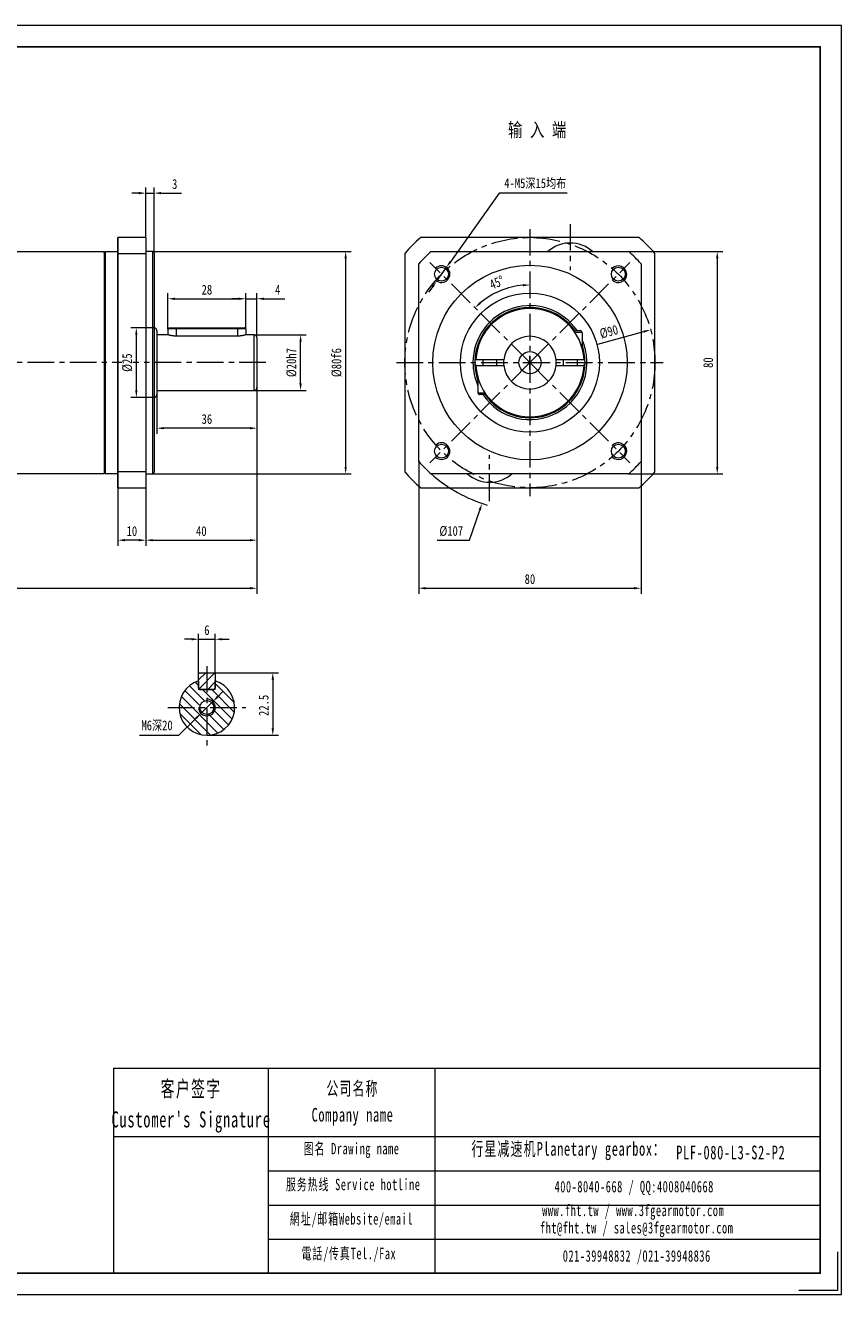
# Model space of a CAD drawing. Header units: millimetres. Extents: x -61 to 584, y -53 to 403.
# Tile 3 of 3: x 291 to 584, y -53 to 403. Entities that reach past the tile are written whole.
import ezdxf

# ---------------------------------------------------------------- set-up
doc = ezdxf.new("R2010")
doc.units = ezdxf.units.MM
doc.header["$LTSCALE"] = 1.5
doc.linetypes.add('CENTER', pattern=[10.16, 6.35, -1.27, 1.27, -1.27])
doc.layers.get('0').update_dxf_attribs({"lineweight": 18})
for name, color, linetype, lineweight in [('1轮廓实线层', 7, 'Continuous', 18), ('3中心线层', 1, 'CENTER', 18), ('5剖面线层', 2, 'Continuous', 18), ('7标注层', 4, 'Continuous', 18), ('SLD-0', 7, 'Continuous', 18), ('图框_外框线', 7, 'Continuous', 18)]:
    doc.layers.add(name, color=color, linetype=linetype, lineweight=lineweight)
doc.styles.add('PC_TEXTSTYLE', font='txt', dxfattribs={"width": 0.8})
doc.styles.add('TH_GBDIM', font='txt', dxfattribs={"width": 0.8})
doc.styles.add('标准', font='txt', dxfattribs={"width": 0.667})
doc.dimstyles.new('TH_GBDIM', dxfattribs={"dimtxt": 3.5, "dimasz": 2.5, "dimexe": 2, "dimexo": 0, "dimgap": 1.5, "dimtad": 1, "dimdec": 1, "dimdsep": 46, "dimtxsty": 'TH_GBDIM', "dimcen": 2.5, "dimdle": 5, "dimclrd": 4, "dimclre": 4, "dimclrt": 3, "dimadec": 0, "dimazin": 2, "dimtfac": 0.714286, "dimtdec": 1, "dimtmove": 0, "dimatfit": 3, "dimfxl": 1, "dimtolj": 1, "dimarcsym": 0})

# ---------------------------------------------------------------- blocks, each defined once
blk = doc.blocks.new('*X7')
at = {"layer": '7标注层', "transparency": 16777216}
for points in [[(197.94, 201.11), (197.94, 200.27), (195.44, 200.69)], [(371.44, 201.11), (371.44, 200.27), (373.94, 200.69)]]:
    blk.add_hatch(color=4, dxfattribs=at).paths.add_polyline_path(points, flags=0)
at = {"layer": '7标注层', "color": 4, "transparency": 16777216}
for p, q in [((373.94, 244.7), (373.94, 198.69)), ((195.44, 241.82), (195.44, 198.69)), ((197.94, 200.69), (371.44, 200.69))]:
    blk.add_line(p, q, dxfattribs=at)
at = {"layer": '7标注层', "color": 3, "transparency": 16777216, "insert": (284.69, 203.94), "char_height": 3.5, "width": 10.64, "attachment_point": 5, "style": 'TH_GBDIM'}
blk.add_mtext('180', dxfattribs=at)
blk = doc.blocks.new('*X8')
at = {"layer": '7标注层', "transparency": 16777216}
for points in [[(350.44, 182.76), (350.44, 181.92), (352.94, 182.34)], [(361.44, 182.76), (361.44, 181.92), (358.94, 182.34)]]:
    blk.add_hatch(color=4, dxfattribs=at).paths.add_polyline_path(points, flags=0)
at = {"layer": '7标注层', "color": 4, "transparency": 16777216}
for p, q in [((352.94, 169.9), (352.94, 184.34)), ((358.94, 169.9), (358.94, 184.34)), ((350.44, 182.34), (347.94, 182.34)), ((352.94, 182.34), (358.94, 182.34)), ((361.44, 182.34), (363.94, 182.34))]:
    blk.add_line(p, q, dxfattribs=at)
at = {"layer": '7标注层', "color": 3, "transparency": 16777216, "insert": (355.94, 185.59), "char_height": 3.5, "width": 3.1733, "attachment_point": 5, "style": 'TH_GBDIM'}
blk.add_mtext('6', dxfattribs=at)
blk = doc.blocks.new('*X9')
at = {"layer": '7标注层', "transparency": 16777216}
for points in [[(379.24, 167.8), (380.08, 167.8), (379.66, 170.3)], [(379.24, 150.3), (380.08, 150.3), (379.66, 147.8)]]:
    blk.add_hatch(color=4, dxfattribs=at).paths.add_polyline_path(points, flags=0)
at = {"layer": '7标注层', "color": 4, "transparency": 16777216}
for p, q in [((358.54, 170.3), (381.66, 170.3)), ((379.66, 167.8), (379.66, 150.3)), ((355.94, 147.8), (381.66, 147.8))]:
    blk.add_line(p, q, dxfattribs=at)
at = {"layer": '7标注层', "color": 3, "transparency": 16777216, "insert": (376.41, 158.55), "char_height": 3.5, "width": 15.0267, "attachment_point": 5, "rotation": 90, "style": 'TH_GBDIM'}
blk.add_mtext('22.5', dxfattribs=at)
blk = doc.blocks.new('*X10')
at = {"layer": '7标注层', "transparency": 16777216}
for points in [[(434.71, 201.11), (434.71, 200.27), (432.21, 200.69)], [(509.71, 201.11), (509.71, 200.27), (512.21, 200.69)]]:
    blk.add_hatch(color=4, dxfattribs=at).paths.add_polyline_path(points, flags=0)
at = {"layer": '7标注层', "color": 4, "transparency": 16777216}
for p, q in [((432.21, 246.29), (432.21, 198.69)), ((512.21, 246.29), (512.21, 198.69)), ((434.71, 200.69), (509.71, 200.69))]:
    blk.add_line(p, q, dxfattribs=at)
at = {"layer": '7标注层', "color": 3, "transparency": 16777216, "insert": (472.21, 203.94), "char_height": 3.5, "width": 7.2178, "attachment_point": 5, "style": 'TH_GBDIM'}
blk.add_mtext('80', dxfattribs=at)
blk = doc.blocks.new('*X11')
at = {"layer": '7标注层', "transparency": 16777216}
for points in [[(539.21, 319.32), (540.04, 319.32), (539.63, 321.82)], [(539.21, 244.32), (540.04, 244.32), (539.63, 241.82)]]:
    blk.add_hatch(color=4, dxfattribs=at).paths.add_polyline_path(points, flags=0)
at = {"layer": '7标注层', "color": 4, "transparency": 16777216}
for p, q in [((507.74, 321.82), (541.63, 321.82)), ((539.63, 319.32), (539.63, 244.32)), ((507.74, 241.82), (541.63, 241.82))]:
    blk.add_line(p, q, dxfattribs=at)
at = {"layer": '7标注层', "color": 3, "transparency": 16777216, "insert": (536.38, 281.82), "char_height": 3.5, "width": 7.2178, "attachment_point": 5, "rotation": 90, "style": 'TH_GBDIM'}
blk.add_mtext('80', dxfattribs=at)
blk = doc.blocks.new('*X12')
at = {"layer": '7标注层', "transparency": 16777216}
for points in [[(443.24, 318.36), (443.92, 317.88), (442.13, 316.08)], [(436.87, 309.4), (437.55, 308.91), (438.66, 311.19)]]:
    blk.add_hatch(color=4, dxfattribs=at).paths.add_polyline_path(points, flags=0)
at = {"layer": '7标注层', "color": 4, "transparency": 16777216}
for p, q in [((461.11, 342.77), (443.58, 318.12)), ((485.66, 342.77), (461.11, 342.77)), ((438.66, 311.19), (442.13, 316.08)), ((437.21, 309.16), (435.76, 307.12))]:
    blk.add_line(p, q, dxfattribs=at)
at = {"layer": '7标注层', "color": 3, "transparency": 16777216, "insert": (474.13, 346.16), "char_height": 3.5, "width": 47.1022, "attachment_point": 5, "style": 'TH_GBDIM'}
blk.add_mtext('4-M5深15均布', dxfattribs=at)
blk = doc.blocks.new('*X18')
at = {"transparency": 16777216}
for points in [[(469.7, 310.07), (469.74, 309.24), (472.21, 309.76)], [(454.58, 302.96), (454.02, 303.57), (452.45, 301.58)]]:
    blk.add_hatch(color=4, dxfattribs=at).paths.add_polyline_path(points, flags=0)
at = {"color": 4, "transparency": 16777216}
blk.add_arc((472.21, 281.82), 27.95, 95.1272, 129.8728, dxfattribs=at)
at = {"color": 3, "transparency": 16777216, "insert": (460.28, 310.64), "char_height": 3.5, "width": 12.5704, "attachment_point": 5, "rotation": 22.5, "style": 'TH_GBDIM'}
blk.add_mtext('45%%D', dxfattribs=at)
blk = doc.blocks.new('*X20')
at = {"layer": '7标注层', "transparency": 16777216}
blk.add_hatch(color=4, dxfattribs=at).paths.add_polyline_path([(513.12, 293.38), (513.33, 292.57), (515.64, 293.63)], flags=0)
at = {"layer": '7标注层', "color": 4, "transparency": 16777216}
blk.add_line((496.63, 288.46), (513.22, 292.97), dxfattribs=at)
at = {"layer": '7标注层', "color": 3, "transparency": 16777216, "insert": (500.63, 292.92), "char_height": 3.5, "width": 12.7941, "attachment_point": 5, "rotation": 15.2168, "style": 'TH_GBDIM'}
blk.add_mtext('%%C90', dxfattribs=at)
blk = doc.blocks.new('*X21')
at = {"layer": '7标注层', "transparency": 16777216}
for points in [[(389.25, 289.32), (390.08, 289.32), (389.66, 291.82)], [(389.25, 274.32), (390.08, 274.32), (389.66, 271.82)]]:
    blk.add_hatch(color=4, dxfattribs=at).paths.add_polyline_path(points, flags=0)
at = {"layer": '7标注层', "color": 4, "transparency": 16777216}
for p, q in [((372.94, 291.82), (391.66, 291.82)), ((389.66, 274.32), (389.66, 289.32)), ((372.94, 271.82), (391.66, 271.82))]:
    blk.add_line(p, q, dxfattribs=at)
at = {"layer": '7标注层', "color": 3, "transparency": 16777216, "insert": (386.41, 281.82), "char_height": 3.5, "width": 19.2889, "attachment_point": 5, "rotation": 90, "style": 'TH_GBDIM'}
blk.add_mtext('%%C20h7', dxfattribs=at)
blk = doc.blocks.new('*X22')
at = {"layer": '7标注层', "transparency": 16777216}
for points in [[(367.44, 305.2), (367.44, 304.37), (369.94, 304.79)], [(376.44, 305.2), (376.44, 304.37), (373.94, 304.79)]]:
    blk.add_hatch(color=4, dxfattribs=at).paths.add_polyline_path(points, flags=0)
at = {"layer": '7标注层', "color": 4, "transparency": 16777216}
for p, q in [((369.94, 293.92), (369.94, 306.79)), ((373.94, 290.82), (373.94, 306.79)), ((367.44, 304.79), (364.94, 304.79)), ((369.94, 304.79), (373.94, 304.79)), ((376.44, 304.79), (383.94, 304.79))]:
    blk.add_line(p, q, dxfattribs=at)
at = {"layer": '7标注层', "color": 3, "transparency": 16777216, "insert": (381.44, 308.04), "char_height": 3.5, "width": 3.4222, "attachment_point": 5, "style": 'TH_GBDIM'}
blk.add_mtext('4', dxfattribs=at)
blk = doc.blocks.new('*X23')
at = {"layer": '7标注层', "transparency": 16777216}
for points in [[(344.44, 305.2), (344.44, 304.37), (341.94, 304.79)], [(367.44, 305.2), (367.44, 304.37), (369.94, 304.79)]]:
    blk.add_hatch(color=4, dxfattribs=at).paths.add_polyline_path(points, flags=0)
at = {"layer": '7标注层', "color": 4, "transparency": 16777216}
for p, q in [((341.94, 293.92), (341.94, 306.79)), ((369.94, 293.92), (369.94, 306.79)), ((344.44, 304.79), (367.44, 304.79))]:
    blk.add_line(p, q, dxfattribs=at)
at = {"layer": '7标注层', "color": 3, "transparency": 16777216, "insert": (355.94, 308.04), "char_height": 3.5, "width": 7.0933, "attachment_point": 5, "style": 'TH_GBDIM'}
blk.add_mtext('28', dxfattribs=at)
blk = doc.blocks.new('*X24')
at = {"layer": '7标注层', "transparency": 16777216}
for points in [[(340.44, 258.66), (340.44, 257.83), (337.94, 258.25)], [(371.44, 258.66), (371.44, 257.83), (373.94, 258.25)]]:
    blk.add_hatch(color=4, dxfattribs=at).paths.add_polyline_path(points, flags=0)
at = {"layer": '7标注层', "color": 4, "transparency": 16777216}
for p, q in [((337.94, 270.32), (337.94, 256.25)), ((373.94, 272.82), (373.94, 256.25)), ((371.44, 258.25), (340.44, 258.25))]:
    blk.add_line(p, q, dxfattribs=at)
at = {"layer": '7标注层', "color": 3, "transparency": 16777216, "insert": (355.94, 261.5), "char_height": 3.5, "width": 7.0622, "attachment_point": 5, "style": 'TH_GBDIM'}
blk.add_mtext('36', dxfattribs=at)
blk = doc.blocks.new('*X25')
at = {"layer": '7标注层', "transparency": 16777216}
for points in [[(405.46, 319.32), (406.29, 319.32), (405.88, 321.82)], [(405.46, 244.32), (406.29, 244.32), (405.88, 241.82)]]:
    blk.add_hatch(color=4, dxfattribs=at).paths.add_polyline_path(points, flags=0)
at = {"layer": '7标注层', "color": 4, "transparency": 16777216}
for p, q in [((336.44, 321.82), (407.88, 321.82)), ((405.88, 319.32), (405.88, 244.32)), ((336.44, 241.82), (407.88, 241.82))]:
    blk.add_line(p, q, dxfattribs=at)
at = {"layer": '7标注层', "color": 3, "transparency": 16777216, "insert": (402.63, 281.82), "char_height": 3.5, "width": 19.32, "attachment_point": 5, "rotation": 90, "style": 'TH_GBDIM'}
blk.add_mtext('%%C80f6', dxfattribs=at)
blk = doc.blocks.new('*X26')
at = {"layer": '7标注层', "transparency": 16777216}
for points in [[(331.44, 343.19), (331.44, 342.36), (333.94, 342.77)], [(339.44, 343.19), (339.44, 342.36), (336.94, 342.77)]]:
    blk.add_hatch(color=4, dxfattribs=at).paths.add_polyline_path(points, flags=0)
at = {"layer": '7标注层', "color": 4, "transparency": 16777216}
for p, q in [((331.44, 342.77), (328.94, 342.77)), ((333.94, 326.82), (333.94, 344.77)), ((333.94, 342.77), (336.94, 342.77)), ((336.94, 321.32), (336.94, 344.77)), ((339.44, 342.77), (346.81, 342.77))]:
    blk.add_line(p, q, dxfattribs=at)
at = {"layer": '7标注层', "color": 3, "transparency": 16777216, "insert": (344.37, 346.02), "char_height": 3.5, "width": 3.0178, "attachment_point": 5, "style": 'TH_GBDIM'}
blk.add_mtext('3', dxfattribs=at)
blk = doc.blocks.new('*X27')
at = {"layer": '7标注层', "transparency": 16777216}
for points in [[(336.44, 218.38), (336.44, 217.55), (333.94, 217.96)], [(371.44, 218.38), (371.44, 217.55), (373.94, 217.96)]]:
    blk.add_hatch(color=4, dxfattribs=at).paths.add_polyline_path(points, flags=0)
at = {"layer": '7标注层', "color": 4, "transparency": 16777216}
for p, q in [((373.94, 266.34), (373.94, 215.96)), ((333.94, 236.82), (333.94, 215.96)), ((336.44, 217.96), (371.44, 217.96))]:
    blk.add_line(p, q, dxfattribs=at)
at = {"layer": '7标注层', "color": 3, "transparency": 16777216, "insert": (353.94, 221.21), "char_height": 3.5, "width": 7.28, "attachment_point": 5, "style": 'TH_GBDIM'}
blk.add_mtext('40', dxfattribs=at)
blk = doc.blocks.new('*X28')
at = {"layer": '7标注层', "transparency": 16777216}
for points in [[(326.44, 218.38), (326.44, 217.55), (323.94, 217.96)], [(331.44, 218.38), (331.44, 217.55), (333.94, 217.96)]]:
    blk.add_hatch(color=4, dxfattribs=at).paths.add_polyline_path(points, flags=0)
at = {"layer": '7标注层', "color": 4, "transparency": 16777216}
for p, q in [((323.94, 236.82), (323.94, 215.96)), ((333.94, 236.82), (333.94, 215.96)), ((331.44, 217.96), (326.44, 217.96))]:
    blk.add_line(p, q, dxfattribs=at)
at = {"layer": '7标注层', "color": 3, "transparency": 16777216, "insert": (328.94, 221.21), "char_height": 3.5, "width": 6.6578, "attachment_point": 5, "style": 'TH_GBDIM'}
blk.add_mtext('10', dxfattribs=at)
blk = doc.blocks.new('*X29')
at = {"layer": '7标注层', "transparency": 16777216}
blk.add_hatch(color=4, dxfattribs=at).paths.add_polyline_path([(453.76, 228.94), (454.55, 228.67), (454.96, 231.18)], flags=0)
at = {"layer": '7标注层', "color": 4, "transparency": 16777216}
for p, q in [((472.21, 279.32), (472.21, 284.32)), ((469.71, 281.82), (474.71, 281.82)), ((450.46, 217.96), (454.16, 228.81)), ((438.83, 217.96), (450.46, 217.96))]:
    blk.add_line(p, q, dxfattribs=at)
blk.add_arc((472.21, 281.82), 53.5, 228.3884, 253.3317, dxfattribs=at)
at = {"layer": '7标注层', "color": 3, "transparency": 16777216, "insert": (443.9, 221.21), "char_height": 3.5, "width": 15.3067, "attachment_point": 5, "style": 'TH_GBDIM'}
blk.add_mtext('%%C107', dxfattribs=at)
blk = doc.blocks.new('*X30')
at = {"layer": '7标注层', "transparency": 16777216}
for points in [[(359.55, 161.97), (360.14, 161.38), (358.07, 159.91)], [(351.74, 154.22), (352.33, 153.63), (353.81, 155.69)]]:
    blk.add_hatch(color=4, dxfattribs=at).paths.add_polyline_path(points, flags=0)
at = {"layer": '7标注层', "color": 4, "transparency": 16777216}
for p, q in [((358.07, 159.91), (353.81, 155.69)), ((359.84, 161.68), (361.62, 163.44)), ((345.87, 147.8), (352.04, 153.92)), ((331.67, 147.8), (345.87, 147.8))]:
    blk.add_line(p, q, dxfattribs=at)
at = {"layer": '7标注层', "color": 3, "transparency": 16777216, "insert": (338.02, 151.19), "char_height": 3.5, "width": 23.3956, "attachment_point": 5, "style": 'TH_GBDIM'}
blk.add_mtext('M6深20', dxfattribs=at)
blk = doc.blocks.new('*X32')
at = {"layer": '7标注层', "transparency": 16777216}
for points in [[(330.13, 291.82), (330.96, 291.82), (330.54, 294.32)], [(330.13, 271.82), (330.96, 271.82), (330.54, 269.32)]]:
    blk.add_hatch(color=4, dxfattribs=at).paths.add_polyline_path(points, flags=0)
at = {"layer": '7标注层', "color": 4, "transparency": 16777216}
for p, q in [((336.94, 294.32), (328.54, 294.32)), ((330.54, 291.82), (330.54, 271.82)), ((336.94, 269.32), (328.54, 269.32))]:
    blk.add_line(p, q, dxfattribs=at)
at = {"layer": '7标注层', "color": 3, "transparency": 16777216, "insert": (327.29, 281.82), "char_height": 3.5, "width": 11.2933, "attachment_point": 5, "rotation": 90, "style": 'TH_GBDIM'}
blk.add_mtext('%%C25', dxfattribs=at)

msp = doc.modelspace()

# ---------------------------------------------------------------- hatches: boundary and pattern name
at = {"layer": '5剖面线层'}
h = msp.add_hatch(dxfattribs=at)
h.set_pattern_fill('ANSI31', color=256, style=0, pattern_type=0)
h.set_pattern_definition([(45, (0, 0), (-1.683798, 1.683798), [])])
h.paths.add_polyline_path([(355.940336, 164.300317), (358.540336, 164.300317), (358.940336, 164.700317), (358.940336, 167.383323), (358.940336, 169.900317), (358.540336, 170.300317), (355.940336, 170.300317)], flags=0)
h.paths.add_polyline_path([(355.940336, 170.300317), (353.340336, 170.300317), (352.940336, 169.900317), (352.940336, 164.700317), (353.340336, 164.300317), (355.940336, 164.300317)], flags=0)
h = msp.add_hatch(dxfattribs=at)
h.set_pattern_fill('ANSI31', color=256, style=0, pattern_type=0)
h.set_pattern_definition([(135, (0, 0), (-1.683798, -1.683798), [])])
edge = h.paths.add_edge_path(flags=0)
edge.add_line((358.940336, 157.800317), (365.940336, 157.800317))
edge.add_arc((355.940336, 157.800317), 10.000001, 0.00000295, 72.54238789)
edge.add_line((358.940337, 167.339709), (358.940336, 164.300317))
edge.add_line((358.940336, 164.300317), (355.940336, 164.300317))
edge.add_line((355.940336, 164.300317), (355.940336, 160.800317))
edge.add_arc((355.940336, 157.800317), 3, 0, 89.99999966, ccw=False)
edge = h.paths.add_edge_path(flags=0)
edge.add_arc((355.940336, 157.800317), 3, -89.99999966, 0, ccw=False)
edge.add_line((355.940336, 154.800317), (355.940336, 147.800317))
edge.add_arc((355.940336, 157.800317), 10, 270.00000034, 360)
edge.add_line((365.940336, 157.800317), (358.940336, 157.800317))
edge = h.paths.add_edge_path(flags=0)
edge.add_line((352.940336, 157.800317), (345.940336, 157.800317))
edge.add_arc((355.940336, 157.800317), 10, 180.00000034, 269.99999966)
edge.add_line((355.940336, 147.800317), (355.940336, 154.800317))
edge.add_arc((355.940336, 157.800317), 3, 180, 269.99999966, ccw=False)
edge = h.paths.add_edge_path(flags=0)
edge.add_arc((355.940336, 157.800317), 2.5, 90.00000034, 180, ccw=False)
edge.add_line((355.940336, 160.300317), (355.940336, 164.300317))
edge.add_line((355.940336, 164.300317), (352.940336, 164.300317))
edge.add_line((352.940336, 164.300317), (352.940336, 167.339709))
edge.add_arc((355.940337, 157.800317), 10.000001, 107.45760608, 179.99999705)
edge.add_line((345.940336, 157.800317), (353.440336, 157.800317))
edge = h.paths.add_edge_path(flags=0)
edge.add_line((355.940336, 160.800317), (355.940336, 160.300317))
edge.add_arc((355.940336, 157.800317), 2.5, 0, 89.99999966, ccw=False)
edge.add_line((358.440336, 157.800317), (358.940336, 157.800317))
edge.add_arc((355.940336, 157.800317), 3, 0.00000034, 89.99999966)
edge = h.paths.add_edge_path(flags=0)
edge.add_line((358.940336, 157.800317), (358.440336, 157.800317))
edge.add_arc((355.940336, 157.800317), 2.5, 270.00000034, 359.99999966, ccw=False)
edge.add_line((355.940336, 155.300317), (355.940336, 154.800317))
edge.add_arc((355.940336, 157.800317), 3, 270.00000034, 360)
edge = h.paths.add_edge_path(flags=0)
edge.add_line((353.440336, 157.800317), (352.940336, 157.800317))
edge.add_arc((355.940336, 157.800317), 3, 180.00000034, 269.99999966)
edge.add_line((355.940336, 154.800317), (355.940336, 155.300317))
edge.add_arc((355.940336, 157.800317), 2.5, 180, 269.99999966, ccw=False)

# ---------------------------------------------------------------- linework, layer by layer
at = {"color": 7, "linetype": 'Continuous', "lineweight": 15}
for p, q in [((323.940336, 321.12539), (323.940336, 326.818107)), ((323.940336, 326.818107), (323.940336, 321.12539)), ((333.940336, 326.818107), (323.940336, 326.818107)), ((333.940336, 326.818107), (333.940336, 321.12539)), ((511.522226, 326.818107), (432.90766, 326.818107)), ((318.940336, 321.818107), (318.940336, 281.818107)), ((319.440336, 241.818107), (319.440336, 321.818107)), ((323.940336, 242.510824), (323.940336, 321.12539)), ((323.940336, 321.12539), (333.940336, 321.12539)), ((323.940336, 321.12539), (323.940336, 242.510824)), ((333.940336, 321.12539), (333.940336, 242.510824)), ((336.440336, 241.818107), (336.440336, 321.818107)), ((336.940336, 321.318107), (336.940336, 242.318107)), ((427.214943, 321.12539), (427.214943, 242.510824)), ((436.686786, 321.818107), (507.743101, 321.818107)), ((517.214943, 242.510824), (517.214943, 321.12539)), ((432.214943, 246.289949), (432.214943, 317.346265)), ((512.214943, 317.346265), (512.214943, 246.289949)), ((337.940336, 293.318107), (337.940336, 281.818107)), ((341.940336, 293.918107), (341.940336, 291.818107)), ((344.940336, 293.918107), (341.940336, 293.918107)), ((342.340336, 294.318107), (344.940336, 294.318107)), ((344.940336, 294.318107), (366.940336, 294.318107)), ((344.940336, 293.918107), (344.940336, 294.318107)), ((366.940336, 293.918107), (344.940336, 293.918107)), ((344.940336, 293.918107), (344.940336, 291.357499)), ((366.940336, 294.318107), (369.540336, 294.318107)), ((366.940336, 294.318107), (366.940336, 293.918107)), ((369.940336, 293.918107), (366.940336, 293.918107)), ((366.940336, 293.918107), (366.940336, 291.357499)), ((369.940336, 293.918107), (369.940336, 291.818107)), ((487.962959, 293.318107), (490.339943, 293.318107)), ((488.119726, 293.318107), (488.17602, 293.591175)), ((490.964943, 292.693107), (488.400875, 292.693107)), ((490.964943, 292.693107), (490.964943, 288.318107)), ((366.940336, 291.357499), (344.940336, 291.357499)), ((372.940336, 281.818107), (372.940336, 291.818107)), ((373.940336, 290.818107), (373.940336, 281.818107)), ((453.295972, 287.770725), (453.53066, 287.399108)), ((490.964943, 288.318107), (490.59972, 288.318107)), ((318.940336, 281.818107), (318.940336, 241.818107)), ((337.940336, 281.818107), (337.940336, 270.318107)), ((372.940336, 271.818107), (372.940336, 281.818107)), ((373.940336, 281.818107), (373.940336, 272.818107)), ((462.265069, 282.818107), (453.241278, 282.818107)), ((453.241278, 280.818107), (462.265069, 280.818107)), ((455.214944, 282.818107), (455.214944, 280.818107)), ((460.214943, 282.818107), (460.214943, 280.818107)), ((491.188609, 282.818107), (482.164818, 282.818107)), ((482.164818, 280.818107), (491.188609, 280.818107)), ((484.214943, 282.818107), (484.214943, 280.818107)), ((489.214943, 282.818107), (489.214943, 280.818107)), ((453.464944, 275.318107), (453.464944, 270.943107)), ((453.464944, 275.318107), (453.830168, 275.318107)), ((453.464944, 270.943107), (456.029011, 270.943107)), ((456.466928, 270.318107), (454.089944, 270.318107)), ((458.43887, 268.017028), (458.409114, 267.613577)), ((323.940336, 236.818107), (323.940336, 242.510824)), ((323.940336, 242.510824), (323.940336, 236.818107)), ((333.940336, 242.510824), (323.940336, 242.510824)), ((333.940336, 242.510824), (333.940336, 236.818107)), ((507.743101, 241.818107), (436.686786, 241.818107)), ((323.940336, 236.818107), (333.940336, 236.818107)), ((432.90766, 236.818107), (511.522226, 236.818107)), ((353.340336, 170.300317), (352.940336, 169.900317)), ((352.940336, 164.700317), (352.940336, 169.900317)), ((353.340336, 170.300317), (358.540336, 170.300317)), ((358.940336, 169.900317), (358.540336, 170.300317)), ((358.940336, 169.900317), (358.940336, 164.700317)), ((352.940336, 167.383323), (352.940336, 164.300317)), ((352.940336, 164.700317), (353.340336, 164.300317)), ((358.540336, 164.300317), (358.940336, 164.700317)), ((358.940336, 164.300317), (358.940336, 167.383323)), ((358.940336, 164.300317), (352.940336, 164.300317)), ((353.340336, 164.300317), (358.540336, 164.300317))]:
    msp.add_line(p, q, dxfattribs=at)
msp.add_line((377.995756, 28.098364), (377.995756, -45.686746))
for points in [[(471.39144, 301.30071), (471.304755, 301.402826), (471.088806, 301.619444)], [(473.341081, 301.619444), (473.30514, 301.586617), (473.038447, 301.30071)], [(459.59862, 296.686812), (459.462686, 296.715029), (459.164031, 296.752456)], [(460.941391, 298.135831), (460.918538, 297.984987), (460.897891, 297.648634)], [(465.110067, 299.977698), (464.992464, 300.047514), (464.720341, 300.180896)], [(466.850579, 300.912208), (466.828589, 300.872), (466.667837, 300.512481)], [(477.76205, 300.512481), (477.710479, 300.643712), (477.579307, 300.912208)], [(479.709546, 300.180896), (479.527758, 300.095956), (479.319819, 299.977698)], [(483.531546, 297.698425), (483.525573, 297.836491), (483.488496, 298.135831)], [(485.265856, 296.752456), (484.947558, 296.711392), (484.831267, 296.686812)], [(456.253866, 293.591175), (456.295381, 293.377771), (456.355175, 293.163491)], [(455.454346, 291.784671), (455.314398, 291.766882), (455.021991, 291.705648)], [(490.899226, 287.399108), (490.979367, 287.511808), (491.133915, 287.770725)], [(453.126343, 285.802498), (453.002526, 285.741682), (452.743072, 285.58737)], [(491.686815, 285.58737), (491.428546, 285.741063), (491.303543, 285.802498)], [(452.866888, 279.388555), (452.668784, 279.178493), (452.574235, 279.060635)], [(491.322118, 280.815208), (491.80966, 281.109195), (492.041644, 281.305216)], [(491.855652, 279.060635), (491.661343, 279.289794), (491.563, 279.388555)], [(490.38739, 274.746177), (490.462553, 274.767819), (490.800843, 274.895286)], [(489.896115, 272.832715), (489.785761, 273.114701), (489.725794, 273.237891)], [(456.883915, 269.235552), (457.185772, 269.223329), (457.323382, 269.22877)], [(457.315576, 268.727273), (457.324442, 268.754039), (457.448904, 269.081779)], [(461.800141, 264.939333), (462.087497, 265.025025), (462.217998, 265.075613)], [(482.211888, 265.075613), (482.245729, 265.061757), (482.629746, 264.939333)], [(486.020548, 267.578501), (486.007989, 267.878428), (485.991016, 268.017028)], [(487.106505, 269.22877), (487.289324, 269.223046), (487.545972, 269.235552)], [(463.666499, 264.291724), (463.732388, 264.016453), (463.780957, 263.867369)], [(467.844973, 262.47219), (468.090532, 262.647823), (468.19594, 262.736766)], [(469.820485, 262.465676), (469.87628, 262.371334), (470.066528, 262.101479)], [(474.363359, 262.101479), (474.539813, 262.34927), (474.609402, 262.465676)], [(476.233947, 262.736766), (476.359428, 262.631882), (476.584914, 262.47219)], [(480.64893, 263.867369), (480.733676, 264.151942), (480.763388, 264.291724)]]:
    msp.add_lwpolyline(points, dxfattribs=at)
for centre, radius in [((472.214943, 281.818107), 35), ((440.395138, 313.637912), 2.5), ((504.034749, 313.637912), 2.5), ((472.214943, 281.818107), 25), ((472.214943, 281.818107), 4), ((440.395138, 249.998302), 2.5), ((504.034749, 249.998302), 2.5)]:
    msp.add_circle(centre, radius, dxfattribs=at)
msp.add_circle((355.940336, 157.800317), 2.5)
for centre, radius, start, end in [((472.214943, 281.818107), 59.75, 131.13705622, 138.86294378), ((486.714943, 312.65144), 12.166667, 48.88790956, 131.11209044), ((472.214943, 281.818107), 59.75, 41.13705622, 48.86294378), ((472.214943, 281.818107), 53.5, 131.61160919, 138.38839081), ((472.214943, 281.818107), 53.5, 41.61160919, 48.38839081), ((472.214943, 281.818107), 20.5, 34.12329454, 180), ((472.214943, 281.818107), 19.833333, 35.43872255, 199.13111976), ((472.214943, 281.818107), 19.5, 2.93953449, 177.06046551), ((336.940336, 293.318107), 1, 0, 90), ((490.339943, 292.693107), 0.625, 0, 90), ((372.940336, 290.818107), 1, 0, 90), ((472.214943, 281.818107), 20.5, 214.12329454, 23.8461757), ((472.214943, 281.818107), 9.5, 6.04232842, 173.95767158), ((472.214943, 281.818107), 19.833333, 0, 19.13111976), ((472.214943, 281.818107), 20.5, 180, 203.8461757), ((454.276423, 283.304535), 2.75, 226.63758181, 245.80780571), ((472.214943, 281.818107), 19.5, 182.93953449, 357.06046551), ((472.214943, 281.818107), 19.833333, 215.43872255, 360), ((472.214943, 281.818107), 9.5, 173.95767158, 186.04232842), ((472.214943, 281.818107), 9.5, 186.04232842, 353.95767158), ((472.214943, 281.818107), 9.5, 353.95767158, 6.04232842), ((336.940336, 270.318107), 1, 270, 0), ((372.940336, 272.818107), 1, 270, 360), ((454.089943, 270.943107), 0.625, 180, 270), ((472.214943, 281.818107), 59.75, 221.13705622, 228.86294378), ((472.214943, 281.818107), 53.5, 221.61160919, 228.38839081), ((472.214943, 281.818107), 53.5, 311.61160919, 318.38839081), ((472.214943, 281.818107), 59.75, 311.13705622, 318.86294378), ((457.714943, 250.984774), 12.166667, 228.88790956, 311.11209044)]:
    msp.add_arc(centre, radius, start, end, dxfattribs=at)
at = {"color": 4}
for centre, start, end in [((440.395138, 313.637912), 226.91021317, 135), ((504.034749, 313.637912), 225, 136.91021317), ((440.395138, 249.998302), 225, 133.08978683), ((504.034749, 249.998302), 223.08978683, 135), ((355.940336, 157.800317), 180, 90)]:
    msp.add_arc(centre, 3, start, end, dxfattribs=at)
msp.add_arc((355.940336, 157.800317), 10, 107.45760312, 72.54239688)
at = {"color": 7, "linetype": 'Continuous', "lineweight": 15}
for points in [[(250.525152, 321.818107), (318.940336, 321.818107)], [(318.940336, 321.318107), (319.440336, 321.818107)], [(319.440336, 321.818107), (323.940336, 321.818107)], [(336.440336, 321.818107), (333.940336, 321.818107)], [(336.940336, 321.318107), (336.440336, 321.818107)], [(342.340336, 294.318107), (341.940336, 293.918107)], [(369.940336, 293.918107), (369.540336, 294.318107)], [(341.940336, 291.818107), (337.940336, 291.818107)], [(372.940336, 291.818107), (369.940336, 291.818107)], [(453.241278, 282.818107), (452.740601, 282.818107)], [(452.740601, 280.818107), (453.241278, 280.818107)], [(462.767722, 282.818107), (462.265069, 282.818107)], [(462.265069, 280.818107), (462.767722, 280.818107)], [(482.164818, 282.818107), (481.662165, 282.818107)], [(481.662165, 280.818107), (482.164818, 280.818107)], [(491.689285, 282.818107), (491.188609, 282.818107)], [(491.188609, 280.818107), (491.689285, 280.818107)], [(337.940336, 271.818107), (372.940336, 271.818107)], [(319.440336, 241.818107), (318.940336, 242.318107)], [(336.440336, 241.818107), (336.940336, 242.318107)], [(318.940336, 241.818107), (250.522621, 241.818107)], [(323.940336, 241.818107), (319.440336, 241.818107)], [(333.940336, 241.818107), (336.440336, 241.818107)]]:
    msp.add_open_spline(points, degree=1, dxfattribs=at)
for points, knots in [([(344.940336, 291.357499), (344.778338, 291.35991), (344.4495, 291.364805), (343.972911, 291.402985), (343.520082, 291.459397), (343.10666, 291.529601), (342.736204, 291.606925), (342.424595, 291.682419), (342.177811, 291.748811), (342.017945, 291.794875), (341.94075, 291.81798), (341.948572, 291.81564), (341.951024, 291.814906)], [0, 0, 0, 0, 0.3118178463, 0.6329543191, 0.9446980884, 1.2650117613, 1.5856908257, 1.9152821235, 2.2421198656, 2.578970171, 2.8963425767, 3.0411945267, 3.0411945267, 3.0411945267, 3.0411945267]), ([(369.9381, 291.81744), (369.938859, 291.817666), (369.94647, 291.819937), (369.928232, 291.814476), (369.888444, 291.802617), (369.804662, 291.778002), (369.685806, 291.744567), (369.542113, 291.705471), (369.363479, 291.659584), (369.152128, 291.6101), (368.976522, 291.571843), (368.784865, 291.533533), (368.577615, 291.49621), (368.358105, 291.461426), (368.12896, 291.430346), (367.890605, 291.403695), (367.641661, 291.382101), (367.397776, 291.36753), (367.163153, 291.359008), (367.014757, 291.358003), (366.940336, 291.357499)], [0, 0, 0, 0, 0.0182390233, 0.1828962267, 0.3365487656, 0.6489993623, 0.8081248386, 0.9637234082, 1.2798658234, 1.4407180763, 1.6022146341, 1.7648039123, 1.9308526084, 2.0981114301, 2.260881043, 2.4248386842, 2.5926322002, 2.7617913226, 2.9045278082, 3.0481268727, 3.0481268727, 3.0481268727, 3.0481268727])]:
    msp.add_open_spline(points, degree=3, knots=knots, dxfattribs=at)
at = {"layer": '3中心线层'}
for p, q in [((472.214943, 329.818107), (472.214943, 233.818107)), ((486.714943, 331.626651), (486.714943, 315.102024)), ((472.214943, 281.818107), (436.224669, 317.808382)), ((472.214943, 281.818107), (508.205218, 317.808382)), ((377.140509, 281.818107), (191.842492, 281.818107)), ((424.214943, 281.818107), (520.214943, 281.818107)), ((472.214943, 281.818107), (436.224669, 245.827832)), ((472.214943, 281.818107), (508.205218, 245.827832)), ((457.714943, 232.009563), (457.714943, 248.534189)), ((355.940336, 172.659798), (355.940336, 143.800317)), ((341.940336, 157.800317), (369.940336, 157.800317))]:
    msp.add_line(p, q, dxfattribs=at)
msp.add_circle((472.214943, 281.818107), 45, dxfattribs=at)
at = {"layer": '7标注层', "color": 0}
msp.add_line((322.336417, 28.098364), (322.336417, -45.67413), dxfattribs=at)
at = {"layer": '图框_外框线'}
for p, q in [((322.336417, 28.098364), (377.995756, 28.098364)), ((377.995756, 28.098364), (377.995756, -45.67413)), ((377.995756, 28.098364), (576.715589, 28.098364)), ((437.964948, 28.098364), (437.964948, -45.67413)), ((322.336417, 3.480425), (377.995756, 3.480425)), ((377.995756, 3.480425), (576.715589, 3.480425)), ((377.995756, -8.828544), (576.715589, -8.828544)), ((377.995756, -21.137514), (576.715589, -21.137514)), ((377.995756, -33.446483), (576.715589, -33.446483))]:
    msp.add_line(p, q, dxfattribs=at)
at = {"layer": '图框_外框线', "color": 3}
msp.add_lwpolyline([(582.863274, -37.989524), (582.863274, -51.821815), (569.030983, -51.821815)], dxfattribs=at)

# ---------------------------------------------------------------- texts
at = {"color": 3, "insert": (464.292108, 368.055806), "char_height": 5, "width": 53.21554959, "attachment_point": 1, "style": 'PC_TEXTSTYLE'}
msp.add_mtext('输 入 端', dxfattribs=at)
at = {"layer": 'SLD-0', "color": 1, "attachment_point": 2, "line_spacing_factor": 1.15057, "style": '标准'}
for s, insert, char_height, width in [("\\T1.1;客户签字\\PCustomer's Signature", (350.262024, 23.543951), 5.74418573, 71.45826276), ('\\T1.1;公司名称\\PCompany name', (408.360697, 23.239021), 4.92358777, 63.74508873), ('\\T1.1;图名 Drawing name', (408.024147, 1.211441), 4.10298981, 52.47184153), ('\\T1.1;  行星减速机Planetary gearbox：', (483.665334, 1.527936), 4.92358777, 77.43641629), ('\\T1.1;\\pxt5.83333;PLF-080-L3-S2-P2', (544.494154, 0.220701), 4.92358777, 41.80319643), ('\\T1.1;服务热线 Service hotline', (408.605979, -11.690326), 4.10298981, 58.45867229), ('\\T1.1;400-8040-668 / QQ:4008040668', (509.746231, -12.474313), 4.10298981, 119.46022743), ('\\T1.1;www.fht.tw / www.3fgearmotor.com ', (509.367913, -21.020288), 4.10298981, 119.5947066), ('\\T1.1;網址/邮箱Website/email', (407.967105, -24.051993), 4.10298981, 60.84997549), ('\\T1.1;\\pxt12;fht@fht.tw / sales@3fgearmotor.com ', (510.61834, -27.268056), 4.10298981, 119.5947066), ('\\T1.1;電話/传真Tel./Fax', (407.047852, -36.510038), 4.10298981, 61.58182235), ('\\T1.1;021-39948832 /021-39948836 ', (510.661243, -37.407126), 4.10298981, 91.31960551)]:
    msp.add_mtext(s, dxfattribs=dict(at, insert=insert, char_height=char_height, width=width))

# ---------------------------------------------------------------- dimensions: what is measured, and where the dimension line sits
dim = msp.add_angular_dim_2l(base=(461.520216, 307.637464), line1=((472.214943, 281.818107), (436.224669, 317.808382)), line2=((472.214943, 329.818107), (472.214943, 233.818107)), dimstyle='TH_GBDIM', override={"dimtad": 1, "dimtih": 0, "dimtoh": 0, "dimsah": 1, "dimtdec": 0, "dimtzin": 8})
dim.commit()
dim.dimension.update_dxf_attribs({"geometry": '*X18', "text_midpoint": (460.276494, 310.640073)})
at = {"layer": '7标注层'}
for base, p1, p2, picture, middle in [((336.940332, 342.774627), (333.940333, 326.818107), (336.940332, 321.318107), '*X26', (344.373665, 342.774627)), ((512.214943, 200.690062), (432.214943, 246.289949), (512.214943, 246.289949), '*X10', (472.214943, 200.690062)), ((323.940332, 217.963178), (333.940333, 236.818107), (323.940332, 236.818107), '*X28', (328.940333, 217.963178))]:
    dim = msp.add_linear_dim(base=base, p1=p1, p2=p2, dimstyle='TH_GBDIM', override={"dimdec": 5, "dimsah": 1, "dimtzin": 0}, dxfattribs=at)
    dim.commit()
    dim.dimension.update_dxf_attribs({"geometry": picture, "text_midpoint": middle, "dimtype": 160})
for p1, p2, text, picture, middle in [((438.656897, 311.192812), (442.13338, 316.083013), '4-M5深15均布', '*X12', (461.108662, 342.774627)), ((358.068711, 159.91456), (353.811962, 155.686075), 'M6深20', '*X30', (345.873497, 147.800317))]:
    dim = msp.add_diameter_dim_2p(p1=p1, p2=p2, text=text, dimstyle='TH_GBDIM', override={"dimtoh": 1, "dimdec": 0, "dimpost": '%%C<>', "dimsah": 1, "dimtzin": 0}, dxfattribs=at)
    dim.commit()
    dim.dimension.update_dxf_attribs({"geometry": picture, "text_midpoint": middle, "dimtype": 163})
for p1, p2, override, picture, middle in [((489.465213, 332.460759), (454.964674, 231.175455), {"dimtih": 1, "dimtoh": 1, "dimpost": '%%C<>', "dimsah": 1, "dimtofl": 0, "dimtzin": 0}, '*X29', (450.464212, 217.963178)), ((428.792654, 270.006893), (515.637233, 293.629321), {"dimdec": 5, "dimpost": '%%C<>', "dimsah": 1, "dimtzin": 0}, '*X20', (501.487453, 289.780466))]:
    dim = msp.add_diameter_dim_2p(p1=p1, p2=p2, dimstyle='TH_GBDIM', override=override, dxfattribs=at)
    dim.commit()
    dim.dimension.update_dxf_attribs({"geometry": picture, "text_midpoint": middle, "dimtype": 163})
for base, p1, p2, text, picture, middle in [((405.87788, 241.818106), (336.440335, 321.818108), (336.440335, 241.818106), '%%C<>f6', '*X25', (405.87788, 281.818107)), ((389.663818, 291.818107), (372.940334, 271.818107), (372.940334, 291.818107), '%%C<>h7', '*X21', (389.663818, 281.818107))]:
    dim = msp.add_linear_dim(base=base, p1=p1, p2=p2, angle=90, text=text, dimstyle='TH_GBDIM', override={"dimdec": 5, "dimsah": 1, "dimtzin": 0}, dxfattribs=at)
    dim.commit()
    dim.dimension.update_dxf_attribs({"geometry": picture, "text_midpoint": middle, "dimtype": 160})
dim = msp.add_linear_dim(base=(539.62819, 241.818107), p1=(507.743101, 321.818107), p2=(507.743101, 241.818107), angle=90, dimstyle='TH_GBDIM', override={"dimdec": 5, "dimsah": 1, "dimtzin": 0}, dxfattribs=at)
dim.commit()
dim.dimension.update_dxf_attribs({"geometry": '*X11', "text_midpoint": (536.37819, 281.818107)})
for base, p1, p2, picture, middle in [((369.940336, 304.787285), (341.940335, 293.918107), (369.940336, 293.918107), '*X23', (355.940335, 308.037285)), ((373.940336, 304.787285), (369.940336, 293.918107), (373.940336, 290.818107), '*X22', (381.440336, 308.037285)), ((337.940334, 258.246943), (373.940336, 272.818107), (337.940334, 270.318106), '*X24', (355.940335, 261.496943)), ((373.940336, 217.963178), (333.940333, 236.818107), (373.940336, 266.340592), '*X27', (353.940335, 221.213178)), ((358.940336, 182.341255), (352.940336, 169.900317), (358.940336, 169.900317), '*X8', (355.940336, 185.591255))]:
    dim = msp.add_linear_dim(base=base, p1=p1, p2=p2, dimstyle='TH_GBDIM', override={"dimdec": 5, "dimsah": 1, "dimtzin": 0}, dxfattribs=at)
    dim.commit()
    dim.dimension.update_dxf_attribs({"geometry": picture, "text_midpoint": middle})
dim = msp.add_linear_dim(base=(373.940336, 200.690062), p1=(195.440336, 241.818107), p2=(373.940336, 244.697877), text='180', dimstyle='TH_GBDIM', override={"dimdec": 5, "dimsah": 1, "dimtzin": 0}, dxfattribs=at)
dim.commit()
dim.dimension.update_dxf_attribs({"geometry": '*X7', "text_midpoint": (284.690336, 203.940062)})
dim = msp.add_linear_dim(base=(379.660735, 147.800317), p1=(358.540336, 170.300317), p2=(355.940336, 147.800317), angle=90, dimstyle='TH_GBDIM', override={"dimdec": 5, "dimsah": 1, "dimtzin": 0}, dxfattribs=at)
dim.commit()
dim.dimension.update_dxf_attribs({"geometry": '*X9', "text_midpoint": (379.660735, 158.550317), "dimtype": 160})

# ---------------------------------------------------------------- next in the draw order: wipeouts: each hides what was drawn before it
msp.add_wipeout([(329.243455, 277.884774), (325.343455, 277.884774), (325.343455, 285.75144), (329.243455, 285.75144)]).dxf.layer = '1轮廓实线层'

# ---------------------------------------------------------------- next in the draw order: linework, layer by layer
at = {"layer": '图框_外框线', "color": 3}
msp.add_lwpolyline([(-61.106732, -53.358736), (584.400195, -53.358736), (584.400195, 403.106877), (-61.106732, 403.106877)], close=True, dxfattribs=at)
at = {"layer": '图框_外框线', "color": 3, "lineweight": 25}
msp.add_lwpolyline([(-22.683701, -45.67413), (576.715589, -45.67413), (576.715589, 395.422271), (-22.683701, 395.422271)], close=True, dxfattribs=at)

# ---------------------------------------------------------------- next in the draw order: dimensions: what is measured, and where the dimension line sits
at = {"layer": '7标注层'}
dim = msp.add_linear_dim(base=(330.543455, 269.318107), p1=(336.940333, 294.318107), p2=(336.940333, 269.318107), angle=90, text='%%C<>', dimstyle='TH_GBDIM', override={"dimdec": 5, "dimsah": 1, "dimtzin": 0}, dxfattribs=at)
dim.commit()
dim.dimension.update_dxf_attribs({"geometry": '*X32', "text_midpoint": (327.293455, 281.818107)})

doc.saveas('drawing.dxf')
